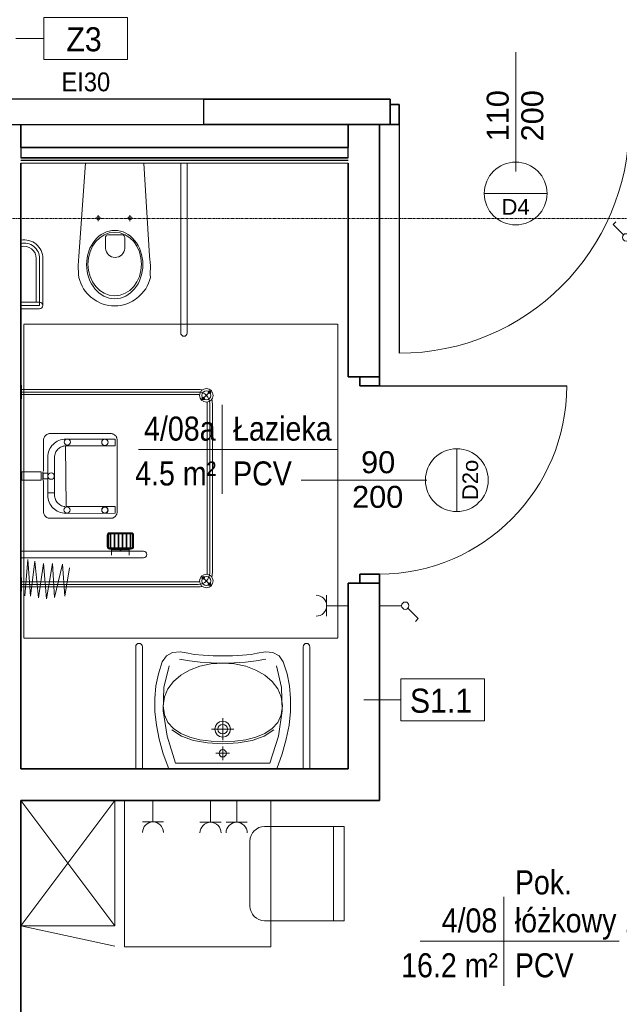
# Model space of a CAD drawing. Header units: millimetres. Extents: x -2286 to 43533, y -13832 to 14981.
# Tile 15 of 77: x 10153 to 13019, y -9628 to -4924. Entities that reach past the tile are written whole.
import ezdxf

# ---------------------------------------------------------------- set-up
doc = ezdxf.new("R2010")
doc.units = ezdxf.units.MM
doc.linetypes.add('Oś', pattern=[22.225, 12.7, -3.175, 3.175, -3.175])
doc.linetypes.add('Ponad', pattern=[3.9688, 2.3813, -1.5875])
for name, color, linetype, lineweight in [('A-AREA-IDEN', 2, 'Continuous', 18), ('A-DETL-GENF', 92, 'Continuous', 18), ('A-DETL-MEDM', 33, 'Continuous', 35), ('A-DOOR', 31, 'Continuous', 25), ('A-DOOR-IDEN', 31, 'Continuous', 18), ('A-FLOR-OVHD', 1, 'Ponad', 18), ('A-WALL', 113, 'Continuous', 25), ('A-WALL-FNSH', 113, 'Continuous', 25), ('A-WALL-IDEN', 211, 'Continuous', 18), ('E-ELEC-EQPM', 71, 'Continuous', 18), ('G-ANNO-TEXT', 231, 'Continuous', 18), ('I-FURN', 30, 'Continuous', 18), ('P-SANR-FIXT', 6, 'Continuous', 18), ('S-GRID', 1, 'Continuous', 18)]:
    doc.layers.add(name, color=color, linetype=linetype, lineweight=lineweight)
doc.styles.add('Arial_1', font='arial.ttf', dxfattribs={"height": 75})
doc.styles.add('Arial_14', font='arial.ttf', dxfattribs={"width": 0.9, "height": 90})
doc.styles.add('Arial_4', font='arial.ttf', dxfattribs={"width": 0.85, "height": 115})
doc.styles.add('Arial_6', font='arial.ttf', dxfattribs={"width": 0.9, "height": 115})
doc.styles.add('Arial_7', font='arial.ttf', dxfattribs={"height": 105})

# ---------------------------------------------------------------- blocks, each defined once
blk = doc.blocks.new('DRZWI 1S - Drzwi 110-1363992-4_piętro II PT - projektowany')
at = {"layer": 'A-DETL-GENF'}
for p, q in [((-600, 60), (-600, -35)), ((-557, 60), (-600, 60)), ((-557, -35), (-557, 60)), ((600, 60), (557, 60)), ((557, 60), (557, -35)), ((600, -35), (600, 60)), ((-600, -35), (-557, -35)), ((557, -35), (600, -35))]:
    blk.add_line(p, q, dxfattribs=at)
at = {"layer": 'A-DETL-MEDM'}
for p, q in [((-557, 60), (-600, 60)), ((-600, 60), (-600, -35)), ((-557, -35), (-557, 60)), ((557, -35), (557, 60)), ((557, 60), (600, 60)), ((600, 60), (600, -35)), ((-600, -35), (-557, -35)), ((600, -35), (557, -35))]:
    blk.add_line(p, q, dxfattribs=at)
at = {"layer": 'A-DOOR'}
blk.add_line((557, 60), (557, 1153.9), dxfattribs=at)
at = {"layer": 'A-DOOR', "lineweight": 18}
blk.add_line((0, 285), (0, -285), dxfattribs=at)
blk.add_arc((557, 53.9), 1100, 90, 179.6804, dxfattribs=at)
blk = doc.blocks.new('DRZWI 1S_łazienkowe - Drzwi 90-1357769-4_piętro II PT - projektowany')
at = {"layer": 'A-DETL-GENF'}
for p, q in [((-493, 20), (-450, 20)), ((-493, -75), (-493, 20)), ((-450, 20), (-450, -75)), ((450, 20), (493, 20)), ((450, -75), (450, 20)), ((493, 20), (493, -75)), ((-450, -75), (-493, -75)), ((493, -75), (450, -75))]:
    blk.add_line(p, q, dxfattribs=at)
at = {"layer": 'A-DETL-MEDM'}
for p, q in [((-493, -75), (-493, 20)), ((-493, 20), (-450, 20)), ((-450, 20), (-450, -75)), ((450, 20), (450, -75)), ((493, 20), (450, 20)), ((493, -75), (493, 20)), ((-450, -75), (-493, -75)), ((450, -75), (493, -75))]:
    blk.add_line(p, q, dxfattribs=at)
at = {"layer": 'A-DOOR', "lineweight": 18}
blk.add_line((0, -300), (0, 300), dxfattribs=at)
at = {"layer": 'A-DOOR'}
blk.add_line((450, -75), (450, -968.9), dxfattribs=at)
at = {"layer": 'A-DOOR', "lineweight": 18}
blk.add_arc((450, -68.9), 900, 180.3907, 270, dxfattribs=at)
blk = doc.blocks.new('brodzik natryskowy dla N - Type 1-1334148-4_piętro II PT - projektowany')
at = {"layer": 'P-SANR-FIXT'}
for p, q in [((-447.3, -93.6), (-273.7, -108.9)), ((-425.5, -78), (-425.5, -75)), ((-360.5, -78), (-425.5, -78)), ((-405.5, -78), (-405.5, -923)), ((-393, -75), (-393, -923)), ((-380.5, -78), (-380.5, -923)), ((-360.5, -75), (-360.5, -78)), ((-266.1, -77), (-266.1, -661)), ((-234.1, -661), (-234.1, -77)), ((144.5, -80.2), (105.4, -80.2)), ((105.4, -80.2), (105.4, -172.9)), ((144.5, -80.2), (144.5, -172.9)), ((493.6, -78), (493.6, -75)), ((558.6, -78), (493.6, -78)), ((513.6, -78), (513.6, -923)), ((526.1, -75), (526.1, -925)), ((538.6, -78), (538.6, -923)), ((558.6, -75), (558.6, -78)), ((-273.7, -108.9), (-449.9, -121.7)), ((-449.9, -121.7), (-281.4, -142.1)), ((-294.1, -183), (-462.6, -198.3)), ((-281.4, -142.1), (-457.5, -160)), ((-457.5, -160), (-294.1, -183)), ((-61.7, -187.7), (-64.1, -189.3)), ((-59.2, -186.4), (-61.7, -187.7)), ((-56.6, -185.3), (-59.2, -186.4)), ((-53.9, -184.5), (-56.6, -185.3)), ((-51.2, -184), (-53.9, -184.5)), ((-48.4, -183.8), (-51.2, -184)), ((103.2, -183.8), (-48.4, -183.8)), ((105.4, -172.9), (144.5, -172.9)), ((144.4, -180.4), (105.5, -180.1)), ((138, -181.7), (111.9, -181.7)), ((111.9, -181.7), (111.9, -204.4)), ((138, -204.4), (138, -181.7)), ((301.4, -183.8), (147.3, -183.8)), ((303.6, -184.5), (301, -184)), ((306.2, -185.3), (301.4, -183.8)), ((308.7, -186.4), (306.2, -185.3)), ((311.2, -187.8), (308.7, -186.4)), ((313.6, -189.4), (311.2, -187.8)), ((-462.6, -198.3), (-294.1, -226.4)), ((-294.1, -226.4), (-455, -236.6)), ((-77, -207.8), (-77.4, -210.5)), ((-77.4, -210.5), (-77.4, -505.9)), ((-76.2, -205.1), (-77, -207.8)), ((-75.1, -202.5), (-76.2, -205.1)), ((-73.8, -200), (-75.1, -202.5)), ((-72.3, -197.5), (-73.8, -200)), ((-70.5, -195.2), (-72.3, -197.5)), ((-68.5, -193.1), (-70.5, -195.2)), ((-66.4, -191.1), (-68.5, -193.1)), ((-64.1, -189.3), (-66.4, -191.1)), ((-33.8, -235.7), (-28.2, -229.5)), ((-28.2, -229.5), (-22, -223.9)), ((-22, -223.9), (-15.3, -218.8)), ((-15.3, -218.8), (-8.1, -214.5)), ((-8.1, -214.5), (-0.5, -210.8)), ((-0.5, -210.8), (7.5, -207.9)), ((7.5, -207.9), (15.8, -205.7)), ((15.8, -205.7), (24.4, -204.4)), ((24.4, -204.4), (44.1, -203.9)), ((223.3, -204.4), (37.8, -203.9)), ((44.1, -203.9), (44.1, -236.2)), ((111.9, -204.4), (138, -204.4)), ((232, -205.7), (223.3, -204.4)), ((240.3, -207.9), (232, -205.7)), ((248.3, -210.8), (240.3, -207.9)), ((255.9, -214.5), (248.3, -210.8)), ((263.1, -218.8), (255.9, -214.5)), ((269.8, -223.9), (263.1, -218.8)), ((275.9, -229.5), (269.8, -223.9)), ((281.6, -235.7), (275.9, -229.5)), ((315.9, -191.2), (313.6, -189.4)), ((318.1, -193.2), (315.9, -191.2)), ((320.1, -195.4), (318.1, -193.2)), ((321.9, -197.7), (320.1, -195.4)), ((323.5, -200.2), (321.9, -197.7)), ((324.9, -202.7), (323.5, -200.2)), ((326, -205.4), (324.9, -202.7)), ((326.8, -208.1), (326, -205.4)), ((327.4, -210.8), (326.8, -208.1)), ((327.4, -213.6), (327.4, -210.8)), ((327.4, -508.8), (327.4, -213.6)), ((-455, -236.6), (-296.7, -275)), ((-296.7, -275), (-449.9, -285.2)), ((-53.7, -291), (-53.2, -282.1)), ((-53.2, -282.1), (-51.9, -273.5)), ((-51.9, -273.5), (-49.8, -265.1)), ((-49.8, -265.1), (-46.8, -257.2)), ((-46.8, -257.2), (-43.2, -249.5)), ((-43.2, -249.5), (-38.8, -242.4)), ((-38.8, -242.4), (-33.8, -235.7)), ((-20.3, -280.5), (-21.1, -286)), ((-18.9, -275.1), (-20.3, -280.5)), ((-17.1, -270.1), (-18.9, -275.1)), ((-14.7, -265.2), (-17.1, -270.1)), ((-11.9, -260.6), (-14.7, -265.2)), ((-8.7, -256.4), (-11.9, -260.6)), ((-5.1, -252.4), (-8.7, -256.4)), ((-1.2, -248.8), (-5.1, -252.4)), ((3.1, -245.6), (-1.2, -248.8)), ((7.6, -242.9), (3.1, -245.6)), ((12.5, -240.5), (7.6, -242.9)), ((17.6, -238.6), (12.5, -240.5)), ((22.9, -237.3), (17.6, -238.6)), ((28.4, -236.4), (22.9, -237.3)), ((34, -236.1), (28.4, -236.4)), ((44.1, -236.2), (34, -236.1)), ((37.8, -236.2), (213.7, -236.2)), ((213.7, -236.2), (219.4, -236.4)), ((219.4, -236.4), (224.9, -237.3)), ((224.9, -237.3), (230.2, -238.6)), ((230.2, -238.6), (235.3, -240.5)), ((235.3, -240.5), (240.1, -242.9)), ((240.1, -242.9), (244.7, -245.6)), ((244.7, -245.6), (248.9, -248.8)), ((248.9, -248.8), (252.9, -252.4)), ((252.9, -252.4), (256.5, -256.4)), ((256.5, -256.4), (259.6, -260.6)), ((259.6, -260.6), (262.4, -265.2)), ((262.4, -265.2), (264.8, -270.1)), ((264.8, -270.1), (266.6, -275.1)), ((266.6, -275.1), (268, -280.5)), ((268, -280.5), (268.8, -286)), ((286.6, -242.4), (281.6, -235.7)), ((290.9, -249.5), (286.6, -242.4)), ((294.6, -257.2), (290.9, -249.5)), ((297.5, -265.1), (294.6, -257.2)), ((299.7, -273.5), (297.5, -265.1)), ((301, -282.1), (299.7, -273.5)), ((301.5, -291), (301, -282.1)), ((-449.9, -285.2), (-314.6, -308.2)), ((-52.9, -525.3), (-53.7, -291)), ((269.2, -289.3), (-21.5, -291.3)), ((-21.5, -291.3), (-21.5, -525.3)), ((269.2, -525.3), (269.2, -289.3)), ((300.7, -291.3), (300.7, -525.3)), ((-50.7, -469.5), (-51.3, -470.8)), ((-49.9, -468.3), (-50.7, -469.5)), ((-49.1, -467.1), (-49.9, -468.3)), ((-48.1, -466.1), (-49.1, -467.1)), ((-47.1, -465.2), (-48.1, -466.1)), ((-46, -464.3), (-47.1, -465.2)), ((-44.8, -463.6), (-46, -464.3)), ((-43.5, -463), (-44.8, -463.6)), ((-42.1, -462.5), (-43.5, -463)), ((-40.7, -462.1), (-42.1, -462.5)), ((-39.3, -461.9), (-40.7, -462.1)), ((-37.8, -461.8), (-39.3, -461.9)), ((-34.8, -462.1), (-36.3, -461.9)), ((-33.4, -462.5), (-34.8, -462.1)), ((-32.1, -463), (-33.4, -462.5)), ((-30.8, -463.6), (-32.1, -463)), ((-29.6, -464.3), (-30.8, -463.6)), ((-28.5, -465.2), (-29.6, -464.3)), ((-27.4, -466.1), (-28.5, -465.2)), ((-26.5, -467.1), (-27.4, -466.1)), ((-25.6, -468.3), (-26.5, -467.1)), ((-24.9, -469.5), (-25.6, -468.3)), ((-24.3, -470.8), (-24.9, -469.5)), ((-224.1, -508.5), (-254.1, -508.5)), ((-228.1, -593.5), (-228.1, -508.5)), ((-226.1, -593.5), (-226.1, -508.5)), ((-224.1, -603), (-224.1, -499)), ((-221.1, -603), (-221.1, -499)), ((-218.1, -603), (-218.1, -499)), ((-218.1, -502), (-152.1, -502)), ((-218.1, -505), (-152.1, -505)), ((-213.1, -488), (-157.1, -488)), ((-213.1, -491), (-157.1, -491)), ((-213.1, -494), (-157.1, -494)), ((-152.1, -499), (-152.1, -603)), ((-149.1, -499), (-149.1, -603)), ((-146.1, -499), (-146.1, -603)), ((-77.4, -505.9), (-77.4, -508.7)), ((-77.4, -508.7), (-77, -511.4)), ((-77, -511.4), (-76.2, -514.1)), ((-76.2, -514.1), (-75.2, -516.8)), ((-75.2, -516.8), (-74, -519.3)), ((-52.3, -475), (-52.4, -476.5)), ((-52.4, -476.5), (-52.3, -477.9)), ((-52.1, -473.5), (-52.3, -475)), ((-52.3, -477.9), (-52.1, -479.4)), ((-51.8, -472.1), (-52.1, -473.5)), ((-52.1, -479.4), (-51.8, -480.8)), ((-51.3, -470.8), (-51.8, -472.1)), ((-51.8, -480.8), (-51.3, -482.1)), ((-51.3, -482.1), (-50.7, -483.4)), ((-50.7, -483.4), (-49.9, -484.6)), ((-49.9, -484.6), (-49.1, -485.8)), ((-49.1, -485.8), (-48.1, -486.8)), ((-48.1, -486.8), (-47.1, -487.7)), ((-47.1, -487.7), (-46, -488.6)), ((-46, -488.6), (-44.8, -489.3)), ((-44.8, -489.3), (-43.5, -489.9)), ((-43.5, -489.9), (-42.1, -490.4)), ((-42.1, -490.4), (-40.7, -490.8)), ((-40.7, -490.8), (-39.3, -491)), ((-39.3, -491), (-37.8, -491.1)), ((-37.8, -491.1), (-36.3, -491)), ((-36.3, -491), (-34.8, -490.8)), ((-34.8, -490.8), (-33.4, -490.4)), ((-33.4, -490.4), (-32.1, -489.9)), ((-32.1, -489.9), (-30.8, -489.3)), ((-30.8, -489.3), (-29.6, -488.6)), ((-29.6, -488.6), (-28.5, -487.7)), ((-28.5, -487.7), (-27.4, -486.8)), ((-27.4, -486.8), (-26.5, -485.8)), ((-26.5, -485.8), (-25.6, -484.6)), ((-25.6, -484.6), (-24.9, -483.4)), ((-24.9, -483.4), (-24.3, -482.1)), ((-23.8, -472.1), (-24.3, -470.8)), ((-24.3, -482.1), (-23.8, -480.8)), ((-23.4, -473.5), (-23.8, -472.1)), ((-23.8, -480.8), (-23.4, -479.4)), ((-23.2, -475), (-23.4, -473.5)), ((-23.4, -479.4), (-23.2, -477.9)), ((-23.1, -476.5), (-23.2, -475)), ((-23.2, -477.9), (-23.1, -476.5)), ((323.8, -519.6), (325.1, -517.1)), ((325.1, -517.1), (326.1, -514.4)), ((326.1, -514.4), (326.9, -511.7)), ((326.9, -511.7), (327.4, -508.8)), ((-218.1, -521), (-152.1, -521)), ((-218.1, -524), (-152.1, -524)), ((-218.1, -540), (-152.1, -540)), ((-218.1, -543), (-152.1, -543)), ((-218.1, -559), (-152.1, -559)), ((-218.1, -562), (-152.1, -562)), ((-74, -519.3), (-72.5, -521.7)), ((-72.5, -521.7), (-70.7, -524)), ((-70.7, -524), (-68.8, -526.1)), ((-68.8, -526.1), (-66.7, -528.1)), ((-66.7, -528.1), (-64.4, -529.9)), ((-64.4, -529.9), (-62, -531.4)), ((-62, -531.4), (-59.5, -532.7)), ((-59.5, -532.7), (-56.9, -533.8)), ((-56.9, -533.8), (-54.1, -534.6)), ((-54.1, -534.6), (-51.3, -535.1)), ((-21.5, -525.3), (-52.9, -525.3)), ((-51.3, -535.1), (298.2, -535.1)), ((269.2, -525.3), (300.7, -525.3)), ((298.2, -535.1), (301, -535.1)), ((301, -535.1), (303.8, -534.6)), ((303.8, -534.6), (306.5, -533.9)), ((306.5, -533.9), (309.2, -532.8)), ((309.2, -532.8), (311.7, -531.6)), ((311.7, -531.6), (314.1, -530.1)), ((314.1, -530.1), (316.4, -528.4)), ((316.4, -528.4), (318.5, -526.4)), ((318.5, -526.4), (320.5, -524.3)), ((320.5, -524.3), (322.2, -522.1)), ((322.2, -522.1), (323.8, -519.6)), ((-224.1, -593.5), (-254.1, -593.5)), ((-218.1, -578), (-152.1, -578)), ((-218.1, -581), (-152.1, -581)), ((-218.1, -597), (-152.1, -597)), ((-218.1, -600), (-152.1, -600)), ((-157.1, -608), (-213.1, -608)), ((-157.1, -611), (-213.1, -611)), ((-157.1, -614), (-213.1, -614)), ((-352.5, -937.5), (-401.3, -986.3)), ((485.6, -937.5), (534.3, -986.3)), ((471.1, -965.5), (-338, -965.5)), ((-338, -978), (471.1, -978)), ((471.1, -990.5), (-338, -990.5))]:
    blk.add_line(p, q, dxfattribs=at)
for centre, radius in [((124.2, -220), 15), ((-37.7, -295.5), 15), ((287.1, -297.4), 15), ((-38.5, -477.4), 15), ((285.9, -476.8), 15), ((-376.9, -961.9), 32.5), ((-376.9, -961.9), 21), ((-362.1, -947), 6.2), ((510, -961.9), 32.5), ((495.1, -947), 6.2), ((510, -961.9), 21), ((-391.8, -976.7), 6.2), ((-391.8, -976.7), 3.2), ((-362.1, -947), 3.2), ((495.1, -947), 3.2), ((524.8, -976.7), 6.2), ((524.8, -976.7), 3.2)]:
    blk.add_circle(centre, radius, dxfattribs=at)
for centre, radius, start, end in [((-213.1, -499), 11, 90, 180), ((-213.1, -499), 8, 90, 180), ((-213.1, -499), 5, 90, 180), ((-157.1, -499), 11, 360, 90), ((-157.1, -499), 8, 360, 90), ((-157.1, -499), 5, 360, 90), ((-213.1, -603), 11, 180, 270), ((-213.1, -603), 8, 180, 270), ((-213.1, -603), 5, 180, 270), ((-157.1, -603), 5, 270, 360), ((-157.1, -603), 8, 270, 360), ((-157.1, -603), 11, 270, 360), ((-250.1, -661), 16, 180, 360), ((-338, -923), 67.5, 180, 196.4965), ((-338, -923), 55, 180, 270), ((-338, -923), 42.5, 180, 188.8511), ((471.1, -923), 55, 270, 360), ((471.1, -923), 42.5, 351.1489, 360), ((471.1, -923), 67.5, 343.5035, 360), ((-338, -923), 67.5, 253.5035, 270), ((-338, -923), 42.5, 261.1489, 270), ((471.1, -923), 42.5, 270, 278.8511), ((471.1, -923), 67.5, 270, 286.4965)]:
    blk.add_arc(centre, radius, start, end, dxfattribs=at)
blk.add_ellipse((-231.4, -551), major_axis=(0, 3.25), ratio=0.224951, dxfattribs=at)
blk = doc.blocks.new('miska ustępowa dla N_35_5x54 wisząca koło narożna - Type 1-V6-4_piętro II PT - projektowany')
at = {"layer": 'P-SANR-FIXT'}
for p, q in [((-14, -37.5), (-45.6, -483.1)), ((292.2, -483.1), (264, -37.5)), ((440.9, -849.5), (440.9, -37.5)), ((472.1, -849.5), (472.1, -37.5)), ((33.2, -300.6), (61.4, -300.6)), ((46.9, -286.5), (46.9, -314.5)), ((184.3, -300.6), (212.5, -300.6)), ((198, -286.5), (198, -314.5)), ((81.7, -393.5), (81.7, -444.7)), ((164, -380.8), (90.9, -380.8)), ((173.2, -444.7), (173.2, -393.5)), ((-249.4, -493.8), (-249.4, -702.5)), ((-233.8, -493.8), (-233.8, -718.1)), ((-218.2, -493.8), (-218.2, -718.1)), ((-45.6, -483.1), (-48.8, -526.4)), ((295.8, -526.4), (292.2, -483.1)), ((-48.8, -526.4), (-48.2, -570.7)), ((295.3, -570.7), (295.8, -526.4)), ((-48.2, -570.7), (-45.7, -584.3)), ((-45.7, -584.3), (-41.9, -598.4)), ((-41.9, -598.4), (-36.9, -612.1)), ((286.9, -612.1), (291.9, -598.4)), ((291.9, -598.4), (295.7, -584.3)), ((295.7, -584.3), (295.3, -570.7)), ((-36.9, -612.1), (-30.7, -625.3)), ((-30.7, -625.3), (-23.4, -638)), ((-23.4, -638), (-15.1, -650.1)), ((-15.1, -650.1), (-5.8, -661.4)), ((255.8, -661.4), (265.1, -650.1)), ((265.1, -650.1), (273.4, -638)), ((273.4, -638), (280.7, -625.3)), ((280.7, -625.3), (286.9, -612.1)), ((-323.5, -702.5), (-233.8, -702.5)), ((-5.8, -661.4), (10.2, -677.1)), ((10.2, -677.1), (27.5, -690.2)), ((27.5, -690.2), (40.1, -697.8)), ((40.1, -697.8), (61.3, -708)), ((188.7, -708), (209.9, -697.8)), ((209.9, -697.8), (222.5, -690.2)), ((222.5, -690.2), (239.8, -677.1)), ((239.8, -677.1), (255.8, -661.4)), ((-233.8, -718.1), (-323.5, -718.1)), ((-233.8, -733.7), (-323.5, -733.7)), ((61.3, -708), (75.6, -712.6)), ((75.6, -712.6), (95.6, -717.3)), ((95.6, -717.3), (110.2, -719.2)), ((110.2, -719.2), (125, -720)), ((125, -720), (139.8, -719.2)), ((139.8, -719.2), (154.4, -717.3)), ((154.4, -717.3), (174.4, -712.6)), ((174.4, -712.6), (188.7, -708))]:
    blk.add_line(p, q, dxfattribs=at)
for centre in [(46.9, -300.6), (198, -300.6)]:
    blk.add_circle(centre, 8.25, dxfattribs=at)
for centre, radius, start, end in [((-307.9, -493.8), 89.7, 0, 99.9996), ((-307.9, -493.8), 74.1, 0, 102.1327), ((93.4, -392.3), 11.7, 102.2339, 185.8899), ((161.5, -392.3), 11.7, 354.1101, 77.7661), ((-307.9, -493.8), 58.5, 0, 105.4382), ((127.4, -442.5), 45.8, 182.8022, 357.1978), ((-233.8, -718.1), 15.6, 0, 90), ((-233.8, -718.1), 15.6, 270, 0), ((456.5, -849.5), 15.6, 180, 360)]:
    blk.add_arc(centre, radius, start, end, dxfattribs=at)
for centre, major_axis, ratio in [((125.5, -522.6), (0, 163.3), 0.823529), ((125.5, -520.1), (0, 151.6), 0.845174)]:
    blk.add_ellipse(centre, major_axis=major_axis, ratio=ratio, dxfattribs=at)
blk = doc.blocks.new('umywalka dla N_65x56 koło - Type 1-1334146-4_piętro II PT - projektowany')
at = {"layer": 'P-SANR-FIXT'}
for p, q in [((-291, -659), (-291, -75)), ((-259, -659), (-259, -75)), ((-158.9, -147), (-133.1, -75)), ((383.1, -75), (408.9, -147)), ((509, -659), (509, -75)), ((541, -75), (541, -659)), ((-140.9, -231.5), (-100.1, -103)), ((-100.1, -103), (125, -103)), ((112.6, -137.4), (108.9, -143)), ((118.2, -133.6), (112.6, -137.4)), ((125, -132.2), (118.2, -133.6)), ((125, -103), (350.1, -103)), ((125, -182.3), (125, -117.2)), ((131.8, -133.6), (125, -132.2)), ((137.4, -137.4), (131.8, -133.6)), ((141.1, -143), (137.4, -137.4)), ((350.1, -103), (390.9, -231.5)), ((-178.5, -216.7), (-158.9, -147)), ((157.5, -149.8), (92.5, -149.8)), ((108.9, -143), (107.5, -149.8)), ((107.5, -149.8), (108.9, -156.6)), ((108.9, -156.6), (112.6, -162.1)), ((112.6, -162.1), (118.2, -165.9)), ((118.2, -165.9), (125, -167.3)), ((125, -167.3), (131.8, -165.9)), ((131.8, -165.9), (137.4, -162.1)), ((137.4, -162.1), (141.1, -156.6)), ((142.5, -149.8), (141.1, -143)), ((141.1, -156.6), (142.5, -149.8)), ((408.9, -147), (428.5, -216.7)), ((-191.8, -283.9), (-178.5, -216.7)), ((-159.5, -352.4), (-140.9, -231.5)), ((-73.8, -232.1), (-118.9, -262.4)), ((-76.3, -244.2), (-33.9, -226.7)), ((-16.4, -211.3), (-73.8, -232.1)), ((-33.9, -226.7), (14.5, -214.6)), ((50.6, -199.2), (-16.4, -211.3)), ((14.5, -214.6), (67.6, -207.6)), ((124.3, -195.4), (50.6, -199.2)), ((67.6, -207.6), (124.3, -205.4)), ((110.4, -230.6), (98.5, -238.6)), ((125, -227.6), (110.4, -230.6)), ((198.1, -199.2), (124.3, -195.4)), ((124.3, -205.4), (181, -207.6)), ((125, -317.6), (125, -212.6)), ((139.6, -230.6), (125, -227.6)), ((151.5, -238.6), (139.6, -230.6)), ((181, -207.6), (234.2, -214.6)), ((265.1, -211.3), (198.1, -199.2)), ((234.2, -214.6), (282.6, -226.7)), ((322.5, -232.1), (265.1, -211.3)), ((282.6, -226.7), (325, -244.2)), ((367.6, -262.4), (322.5, -232.1)), ((390.9, -231.5), (409.5, -352.4)), ((428.5, -216.7), (441.8, -283.9)), ((-138, -297.2), (-111.4, -267.6)), ((-111.4, -267.6), (-76.3, -244.2)), ((71.6, -265.1), (178.4, -265.1)), ((90.4, -250.6), (87.5, -265.1)), ((87.5, -265.1), (90.4, -279.7)), ((98.5, -238.6), (90.4, -250.6)), ((90.4, -279.7), (98.5, -291.6)), ((103.8, -256.2), (102, -265.1)), ((102, -265.1), (103.8, -274.1)), ((108.7, -248.9), (103.8, -256.2)), ((103.8, -274.1), (108.7, -281.4)), ((116.1, -243.9), (108.7, -248.9)), ((108.7, -281.4), (116.1, -286.3)), ((125, -242.1), (116.1, -243.9)), ((133.9, -243.9), (125, -242.1)), ((141.3, -248.9), (133.9, -243.9)), ((133.9, -286.3), (141.3, -281.4)), ((146.2, -256.2), (141.3, -248.9)), ((141.3, -281.4), (146.2, -274.1)), ((148, -265.1), (146.2, -256.2)), ((146.2, -274.1), (148, -265.1)), ((159.6, -250.6), (151.5, -238.6)), ((151.5, -291.6), (159.6, -279.7)), ((162.5, -265.1), (159.6, -250.6)), ((159.6, -279.7), (162.5, -265.1)), ((325, -244.2), (360.1, -267.6)), ((360.1, -267.6), (386.7, -297.2)), ((-198.9, -348.8), (-191.8, -283.9)), ((-154.9, -333.3), (-138, -297.2)), ((98.5, -291.6), (110.4, -299.7)), ((110.4, -299.7), (125, -302.6)), ((116.1, -286.3), (125, -288.1)), ((125, -288.1), (133.9, -286.3)), ((125, -302.6), (139.6, -299.7)), ((139.6, -299.7), (151.5, -291.6)), ((386.7, -297.2), (403.6, -333.3)), ((441.8, -283.9), (448.9, -348.8)), ((-199.7, -411.4), (-198.9, -348.8)), ((-160.8, -376.4), (-154.9, -333.3)), ((-154.9, -419.2), (-160.8, -376.4)), ((-156.4, -464.8), (-159.5, -352.4)), ((403.6, -333.3), (409.5, -376.4)), ((409.5, -376.4), (403.6, -419.2)), ((409.5, -352.4), (406.4, -464.8)), ((448.9, -348.8), (449.7, -411.4)), ((-194.2, -471.9), (-199.7, -411.4)), ((-137.9, -458.3), (-154.9, -419.2)), ((403.6, -419.2), (386.8, -458.3)), ((449.7, -411.4), (444.2, -471.9)), ((-131.7, -567.8), (-156.4, -464.8)), ((-111.1, -493.1), (-137.9, -458.3)), ((386.8, -458.3), (360.3, -493.1)), ((406.4, -464.8), (381.7, -567.8)), ((-182.2, -530.1), (-194.2, -471.9)), ((-75.9, -522.9), (-111.1, -493.1)), ((360.3, -493.1), (325.4, -522.9)), ((444.2, -471.9), (432.2, -530.1)), ((-163.8, -586.2), (-182.2, -530.1)), ((-33.3, -547.2), (-75.9, -522.9)), ((15.2, -565.4), (-33.3, -547.2)), ((283.1, -547.2), (234.9, -565.4)), ((325.4, -522.9), (283.1, -547.2)), ((432.2, -530.1), (413.8, -586.2)), ((-144.3, -614.7), (-163.8, -586.2)), ((-81.4, -600.1), (-34.4, -591.3)), ((-34.4, -591.3), (16.4, -585.8)), ((68.4, -576.7), (15.2, -565.4)), ((16.4, -585.8), (69.9, -582.4)), ((125.2, -580.6), (68.4, -576.7)), ((69.9, -582.4), (124.8, -580.2)), ((124.8, -580.2), (179.8, -582.4)), ((181.8, -576.7), (125.2, -580.6)), ((179.8, -582.4), (233.3, -585.8)), ((234.9, -565.4), (181.8, -576.7)), ((233.3, -585.8), (284.1, -591.3)), ((284.1, -591.3), (331.1, -600.1)), ((413.8, -586.2), (394.3, -614.7)), ((-114.9, -630.8), (-144.3, -614.7)), ((-79, -635.1), (-114.9, -630.8)), ((-39.6, -627.8), (-79, -635.1)), ((-11.4, -622.2), (-39.6, -627.8)), ((30.8, -617.9), (-11.4, -622.2)), ((79, -615.4), (30.8, -617.9)), ((125, -615.1), (79, -615.4)), ((171, -615.4), (125, -615.1)), ((219.2, -617.9), (171, -615.4)), ((261.4, -622.2), (219.2, -617.9)), ((289.6, -627.8), (261.4, -622.2)), ((329, -635.1), (289.6, -627.8)), ((364.9, -630.8), (329, -635.1)), ((394.3, -614.7), (364.9, -630.8))]:
    blk.add_line(p, q, dxfattribs=at)
for centre in [(-275, -659), (525, -659)]:
    blk.add_arc(centre, 16, 180, 0, dxfattribs=at)
blk = doc.blocks.new('krzesło - krzesło-823058-4_piętro II PT - projektowany')
at = {"layer": 'I-FURN'}
for p, q in [((-225, 225), (-225, -155)), ((225, 225), (-225, 225)), ((225, -155), (225, 225)), ((225, 175), (-225, 175)), ((-155, -225), (155, -225))]:
    blk.add_line(p, q, dxfattribs=at)
for centre, start, end in [((-155, -155), 180, 270), ((155, -155), 270, 0)]:
    blk.add_arc(centre, 70, start, end, dxfattribs=at)
blk = doc.blocks.new('Blat - Blat-V7-4_piętro II PT - projektowany')
at = {"layer": 'I-FURN'}
for p, q in [((700, 700), (0, 700)), ((700, 0), (700, 700)), ((0, 0), (700, 0))]:
    blk.add_line(p, q, dxfattribs=at)
blk = doc.blocks.new('szafka szatniowa - szafki bez siedziska-1348991-4_piętro II PT - projektowany')
at = {"layer": 'I-FURN'}
for p, q in [((225, 0), (-225, -600)), ((225, -600), (-225, 0)), ((225, -600), (225, 0)), ((-225, -600), (225, -697.1)), ((-225, -600), (225, -600))]:
    blk.add_line(p, q, dxfattribs=at)
blk = doc.blocks.new('Przełącznik jednobiegunowy - Type 1-1453793-4_piętro II PT - projektowany')
at = {"layer": 'E-ELEC-EQPM'}
for p, q in [((137.4, 164.8), (186.8, 214.3)), ((186.8, 214.3), (199.9, 201.2)), ((125, 135), (125, 30))]:
    blk.add_line(p, q, dxfattribs=at)
blk.add_circle((125, 152.5), 17.5, dxfattribs=at)
blk = doc.blocks.new('Przełącznik jednobiegunowy - Type 1-1452195-4_piętro II PT - projektowany')
at = {"layer": 'E-ELEC-EQPM'}
for p, q in [((137.4, 209.8), (186.8, 259.3)), ((186.8, 259.3), (199.9, 246.2)), ((125, 180), (125, 75))]:
    blk.add_line(p, q, dxfattribs=at)
blk.add_circle((125, 197.5), 17.5, dxfattribs=at)
blk = doc.blocks.new('gniazdo elektryczne pojedyncze - 120-1470673-4_piętro II PT - projektowany')
at = {"layer": 'E-ELEC-EQPM'}
for p, q in [((175, 178.3), (75, 178.3)), ((125, 178.3), (125, 75))]:
    blk.add_line(p, q, dxfattribs=at)
blk.add_arc((125, 228.3), 50, 180, 0, dxfattribs=at)
blk = doc.blocks.new('gniazdo elektryczne wielokrotne - 30-1473356-4_piętro II PT - projektowany')
at = {"layer": 'E-ELEC-EQPM'}
for p, q in [((175.8, 180), (74.2, 180)), ((125, 180), (125, 75)), ((300.8, 180), (199.2, 180)), ((250, 180), (250, 75))]:
    blk.add_line(p, q, dxfattribs=at)
for centre in [(125, 230.8), (250, 230.8)]:
    blk.add_arc(centre, 50.8, 180, 0, dxfattribs=at)
blk = doc.blocks.new('METKA_POMIESZCZENIA1 - Rozbudowana - bez ramki-1409110-4_piętro II PT - projektowany')
at = {"layer": 'A-AREA-IDEN'}
for p, q in [((0, 4.25), (0, 0)), ((-8, 0), (11, 0)), ((0, 0), (0, -4.25))]:
    blk.add_line(p, q, dxfattribs=at)
blk = doc.blocks.new('ET sciana_AT7 - 10mm-838066-4_piętro II PT - projektowany')
at = {"layer": 'A-WALL-IDEN'}
for p, q in [((-4, 1.96875), (4, 1.96875)), ((-4, -2.03125), (-4, 1.96875)), ((4, 1.96875), (4, -2.03125)), ((-4, -2.03125), (4, -2.03125))]:
    blk.add_line(p, q, dxfattribs=at)
blk = doc.blocks.new('etykieta drzwi wymiar i kategoria - etykieta drzwi 1S dół - krótka-1350612-4_piętro II PT - projektowany')
at = {"layer": 'A-DOOR-IDEN'}
for p, q in [((0, 0), (0, -8.984)), ((-3, -11.984), (3, -11.984))]:
    blk.add_line(p, q, dxfattribs=at)
blk.add_circle((0, -11.984), 3, dxfattribs=at)

msp = doc.modelspace()

# ---------------------------------------------------------------- linework, layer by layer
at = {"layer": 'A-FLOR-OVHD'}
for p, q in [((10173.3, -7878.7), (10173.3, -6378.7)), ((10173.3, -6378.7), (11673.3, -6378.7)), ((11673.3, -6378.7), (11673.3, -7878.7)), ((11673.3, -7878.7), (10173.3, -7878.7))]:
    msp.add_line(p, q, dxfattribs=at)
at = {"layer": 'A-WALL'}
for p, q in [((11033.3, -5303.8), (7808.3, -5303.8)), ((11033.3, -5423.8), (11033.3, -5303.8)), ((9103.3, -5423.8), (11033.3, -5423.8)), ((10158.3, -5533.8), (10158.3, -5583.8)), ((11723.3, -5583.8), (11723.3, -5533.8)), ((11723.3, -5596.3), (10158.3, -5596.3))]:
    msp.add_line(p, q, dxfattribs=at)
at = {"layer": 'A-WALL', "color": 7, "lineweight": 35}
for p, q in [((11923.3, -5303.8), (11033.3, -5303.8)), ((11923.3, -5328.8), (11923.3, -5303.8)), ((10158.3, -5533.8), (10158.3, -5423.8)), ((11033.3, -5423.8), (11923.3, -5423.8)), ((11723.3, -5423.8), (11723.3, -5533.8)), ((11873.3, -6630.8), (11873.3, -5423.8)), ((11723.3, -5533.8), (10158.3, -5533.8)), ((11723.3, -5583.8), (10158.3, -5583.8)), ((10158.3, -8503.8), (10158.3, -5608.8)), ((11723.3, -5608.8), (11723.3, -6630.8)), ((11723.3, -6630.8), (11778.3, -6630.8)), ((11778.3, -7616.8), (11723.3, -7616.8)), ((11723.3, -7616.8), (11723.3, -8503.8)), ((11873.3, -8653.8), (11873.3, -7616.8)), ((11723.3, -8503.8), (10158.3, -8503.8)), ((10158.3, -8653.8), (11873.3, -8653.8)), ((10158.3, -11873.8), (10158.3, -8653.8))]:
    msp.add_line(p, q, dxfattribs=at)
at = {"layer": 'A-WALL-FNSH', "color": 250, "lineweight": 18}
msp.add_line((10158.3, -5608.8), (11723.3, -5608.8), dxfattribs=at)
at = {"layer": 'A-WALL-IDEN'}
for p, q in [((10133.8, -5013.2), (10268.4, -5013.2)), ((11798.3, -8173.5), (11974.2, -8173.5))]:
    msp.add_line(p, q, dxfattribs=at)
at = {"layer": 'S-GRID', "linetype": 'Oś'}
msp.add_line((29623.7, -5873.8), (-1686.2, -5873.8), dxfattribs=at)

# ---------------------------------------------------------------- block references
at = {"layer": 'A-AREA-IDEN', "xscale": 49.99999999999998, "yscale": 49.99999999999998, "zscale": 49.99999999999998}
for p in [(11120.7, -6976.8), (12467.3, -9326.8)]:
    msp.add_blockref('METKA_POMIESZCZENIA1 - Rozbudowana - bez ramki-1409110-4_piętro II PT - projektowany', p, dxfattribs=at)
at = {"layer": 'A-DOOR'}
for name, p, rotation in [('DRZWI 1S - Drzwi 110-1363992-4_piętro II PT - projektowany', (12523.3, -5363.8), 180), ('DRZWI 1S_łazienkowe - Drzwi 90-1357769-4_piętro II PT - projektowany', (11798.3, -7123.8), 90.0000000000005)]:
    msp.add_blockref(name, p, dxfattribs=dict(at, rotation=rotation))
at = {"layer": 'A-DOOR-IDEN', "xscale": 49.99999999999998, "yscale": 49.99999999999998, "zscale": 49.99999999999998}
msp.add_blockref('etykieta drzwi wymiar i kategoria - etykieta drzwi 1S dół - krótka-1350612-4_piętro II PT - projektowany', (12523.3, -5154.9), dxfattribs=at)
at = {"layer": 'A-DOOR-IDEN', "xscale": 49.99999999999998, "yscale": 49.99999999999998, "zscale": 49.99999999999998, "rotation": 90.00000000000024}
msp.add_blockref('etykieta drzwi wymiar i kategoria - etykieta drzwi 1S dół - krótka-1350612-4_piętro II PT - projektowany', (11642.7, -7123.8), dxfattribs=at)
at = {"layer": 'A-WALL-IDEN', "xscale": 49.99999999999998, "yscale": 49.99999999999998, "zscale": 49.99999999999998}
for p in [(10468.4, -5011.7), (12174.2, -8172)]:
    msp.add_blockref('ET sciana_AT7 - 10mm-838066-4_piętro II PT - projektowany', p, dxfattribs=at)
at = {"layer": 'E-ELEC-EQPM'}
for name, p, rotation in [('Przełącznik jednobiegunowy - Type 1-1453793-4_piętro II PT - projektowany', (13203.3, -6088.8), 90.00000000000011), ('gniazdo elektryczne pojedyncze - 120-1470673-4_piętro II PT - projektowany', (11798.3, -7848.8), 90.0000000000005), ('Przełącznik jednobiegunowy - Type 1-1452195-4_piętro II PT - projektowany', (11798.3, -7598.8), 270.0000000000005), ('gniazdo elektryczne pojedyncze - 120-1470673-4_piętro II PT - projektowany', (10915, -8578.8), 180), ('gniazdo elektryczne wielokrotne - 30-1473356-4_piętro II PT - projektowany', (11315, -8578.8), 180)]:
    msp.add_blockref(name, p, dxfattribs=dict(at, rotation=rotation))
at = {"layer": 'I-FURN'}
msp.add_blockref('szafka szatniowa - szafki bez siedziska-1348991-4_piętro II PT - projektowany', (10383.3, -8653.8), dxfattribs=at)
for name, p, rotation in [('Blat - Blat-V7-4_piętro II PT - projektowany', (10653.3, -8653.8), 269.9999999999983), ('krzesło - krzesło-823058-4_piętro II PT - projektowany', (11478.3, -9003.8), 269.9999999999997)]:
    msp.add_blockref(name, p, dxfattribs=dict(at, rotation=rotation))
at = {"layer": 'P-SANR-FIXT'}
msp.add_blockref('miska ustępowa dla N_35_5x54 wisząca koło narożna - Type 1-V6-4_piętro II PT - projektowany', (10481.7, -5571.3), dxfattribs=at)
for name, p, rotation in [('brodzik natryskowy dla N - Type 1-1334148-4_piętro II PT - projektowany', (10083.3, -7228.8), 89.99999999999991), ('umywalka dla N_65x56 koło - Type 1-1334146-4_piętro II PT - projektowany', (11248.3, -8578.8), 180)]:
    msp.add_blockref(name, p, dxfattribs=dict(at, rotation=rotation))

# ---------------------------------------------------------------- texts
at = {"layer": 'A-AREA-IDEN', "char_height": 115, "attachment_point": 1, "style": 'Arial_4'}
for s, insert, width in [('4/08a', (10747.5, -6820.1), 412.268), ('Łazieka', (11172.9, -6820.1), 565.591), ('4.5 m²', (10705, -7034.4), 463.375), ('PCV', (11172.9, -7034.4), 337.31), ('Pok.', (12519.4, -8988.1), 327.088), ('4/08', (12169.7, -9170.1), 320.274), ('łóżkowy 1os.', (12519.4, -9170), 930.158), ('16.2 m²', (11975.9, -9384.4), 555.369), ('PCV', (12519.4, -9384.4), 337.31)]:
    msp.add_mtext(s, dxfattribs=dict(at, insert=insert, width=width))
at = {"layer": 'A-DOOR-IDEN', "attachment_point": 1, "rotation": 90}
for s, insert, char_height, width, style in [('110', (12384.8, -5505.2), 105, 300.633, 'Arial_7'), ('200', (12550.2, -5505.2), 105, 300.633, 'Arial_7'), ('D2o', (12268.7, -7218.9), 75, 232.489, 'Arial_1')]:
    msp.add_mtext(s, dxfattribs=dict(at, insert=insert, char_height=char_height, width=width, style=style))
at = {"layer": 'A-DOOR-IDEN', "attachment_point": 1}
for s, insert, char_height, width, style in [('D4', (12456.2, -5780.8), 75, 164.346, 'Arial_1'), ('90', (11784.5, -6985.8), 105, 200.422, 'Arial_7'), ('200', (11741.5, -7151.1), 105, 300.633, 'Arial_7')]:
    msp.add_mtext(s, dxfattribs=dict(at, insert=insert, char_height=char_height, width=width, style=style))
at = {"layer": 'A-WALL-IDEN', "char_height": 115, "attachment_point": 1, "style": 'Arial_6'}
for s, insert, width in [('Z3', (10376.1, -4959.8), 202.025), ('S1.1', (12018, -8120.2), 357.152)]:
    msp.add_mtext(s, dxfattribs=dict(at, insert=insert, width=width))
at = {"layer": 'G-ANNO-TEXT', "color": 1, "insert": (10352.7, -5175.9), "char_height": 90, "width": 274.177, "attachment_point": 1, "style": 'Arial_14'}
msp.add_mtext('EI30', dxfattribs=at)

doc.saveas('drawing.dxf')
